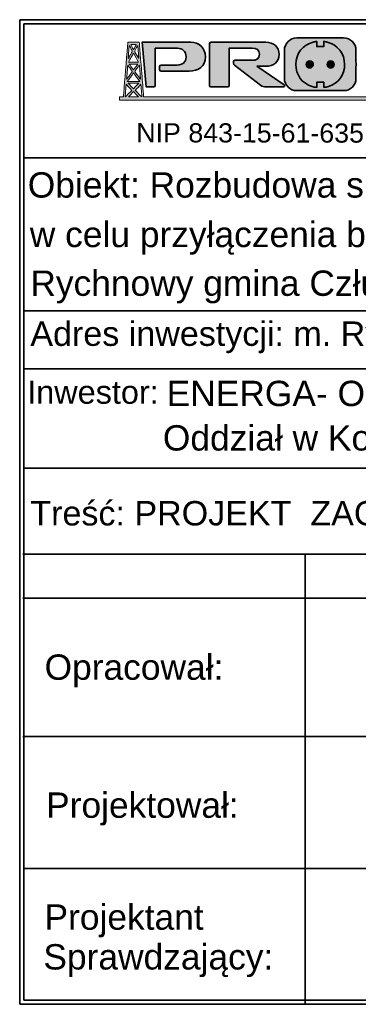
# Model space of a CAD drawing. Header units: metres. Extents: x 6463121 to 6463533, y 5950839 to 5951040.
# Tile 3 of 6: x 6463456 to 6463471, y 5950843 to 5950888. Entities that reach past the tile are written whole.
import ezdxf
from ezdxf.enums import TextEntityAlignment as Align

# ---------------------------------------------------------------- set-up
doc = ezdxf.new("R2010")
doc.units = ezdxf.units.M
doc.header["$MEASUREMENT"] = 0
doc.layers.get('0').update_dxf_attribs({"linetype": 'CONTINUOUS', "lineweight": 18})
doc.layers.add('E- opisy', color=255, linetype='CONTINUOUS', lineweight=35)
doc.layers.add('logo', color=7, linetype='CONTINUOUS', lineweight=0)
doc.styles.add('ARIAL', font='arial.ttf')
doc.styles.get("Standard").update_dxf_attribs({"font": 'simplex.shx'})

# ---------------------------------------------------------------- blocks, each defined once
blk = doc.blocks.new('Block_2')
at = {"layer": 'logo', "true_color": 0xaed800, "transparency": 33554687}
h = blk.add_hatch(color=62, dxfattribs=at)
h.dxf.hatch_style = 2
edge = h.paths.add_edge_path()
edge.add_spline(control_points=[(-2069.6, -128.6), (-2069.7, -128.4), (-2069.9, -128.3), (-2070.1, -128.1), (-2069.9, -128), (-2069.8, -127.8), (-2069.7, -127.7), (-2065.6, -123.3), (-2061.3, -118.7), (-2056.5, -113.5), (-2055.7, -123.3), (-2054.4, -141), (-2054.2, -143.6), (-2054.2, -143.6), (-2054.5, -143.6), (-2054.5, -143.6), (-2056.3, -141.8), (-2065.1, -133.3), (-2069.6, -128.6)], knot_values=[0, 0, 0, 0, 1, 1, 1, 2, 2, 2, 3, 3, 3, 4, 4, 4, 5, 5, 5, 6, 6, 6, 6], degree=3, periodic=0)
edge = h.paths.add_edge_path()
edge.add_spline(control_points=[(-2094.2, -143.6), (-2094.2, -143.6), (-2091.9, -113.5), (-2091.9, -113.5), (-2091.9, -113.5), (-2082.6, -123.5), (-2078.4, -128.1), (-2082.6, -132.4), (-2092, -141.7), (-2093.8, -143.6), (-2093.8, -143.6), (-2094.2, -143.6), (-2094.2, -143.6)], knot_values=[0, 0, 0, 0, 1, 1, 1, 2, 2, 2, 3, 3, 3, 4, 4, 4, 4], degree=3, periodic=1)
edge = h.paths.add_edge_path()
edge.add_spline(control_points=[(-2088.2, -67.2), (-2084.3, -72.6), (-2080.8, -77.2), (-2077.4, -81.9), (-2077.2, -82.3), (-2077.2, -83.1), (-2077.5, -83.5), (-2081.7, -89.2), (-2090.8, -101.5), (-2090.8, -101.5), (-2090.8, -101.5), (-2089.1, -79), (-2088.2, -67.2)], knot_values=[0, 0, 0, 0, 1, 1, 1, 2, 2, 2, 3, 3, 3, 4, 4, 4, 4], degree=3, periodic=0)
edge = h.paths.add_edge_path()
edge.add_spline(control_points=[(-2084.6, -20.2), (-2084.6, -20.2), (-2083.7, -21.7), (-2082.6, -23.7), (-2080.8, -26.8), (-2078.5, -31), (-2077.4, -33), (-2077, -33.7), (-2077, -34.8), (-2077.3, -35.4), (-2078.1, -36.9), (-2079.3, -38.8), (-2080.4, -40.8), (-2083.5, -45.9), (-2087, -51.4), (-2087, -51.4), (-2087, -51.4), (-2084.6, -20.2), (-2084.6, -20.2)], knot_values=[0, 0, 0, 0, 1, 1, 1, 2, 2, 2, 3, 3, 3, 4, 4, 4, 5, 5, 5, 6, 6, 6, 6], degree=3, periodic=1)
edge = h.paths.add_edge_path()
edge.add_spline(control_points=[(-2067.4, -17.9), (-2067.4, -17.9), (-2071.8, -25.7), (-2074.2, -29.9), (-2076.5, -25.8), (-2080.9, -17.9), (-2080.9, -17.9), (-2080.9, -17.9), (-2067.4, -17.9), (-2067.4, -17.9)], knot_values=[0, 0, 0, 0, 1, 1, 1, 2, 2, 2, 3, 3, 3, 3], degree=3, periodic=1)
edge = h.paths.add_edge_path()
edge.add_spline(control_points=[(-2061.3, -51.4), (-2061.3, -51.4), (-2068.9, -39.5), (-2070.7, -36), (-2071.1, -35.2), (-2071.4, -34), (-2071.1, -33.4), (-2069, -29.3), (-2063.8, -20.1), (-2063.8, -20.1), (-2063.8, -20.1), (-2061.3, -51.4), (-2061.3, -51.4)], knot_values=[0, 0, 0, 0, 1, 1, 1, 2, 2, 2, 3, 3, 3, 4, 4, 4, 4], degree=3, periodic=1)
edge = h.paths.add_edge_path()
edge.add_spline(control_points=[(-2086.2, -60.2), (-2084, -56.1), (-2081.8, -52.2), (-2079.5, -48.2), (-2077.8, -45.1), (-2076, -41.9), (-2074.2, -38.7), (-2070, -46), (-2066.2, -52.9), (-2062.1, -60.2), (-2067.5, -60.2), (-2072.8, -60.2), (-2078, -60.2), (-2080.7, -60.2), (-2083.5, -60.2), (-2086.2, -60.2)], knot_values=[0, 0, 0, 0, 1, 1, 1, 2, 2, 2, 3, 3, 3, 4, 4, 4, 5, 5, 5, 5], degree=3, periodic=0)
edge = h.paths.add_edge_path()
edge.add_spline(control_points=[(-2077.5, -64.8), (-2072.9, -64.8), (-2068.4, -64.8), (-2063.7, -64.8), (-2067.2, -69.6), (-2070.5, -74.1), (-2074.2, -79), (-2074.8, -78.2), (-2075.4, -77.3), (-2076, -76.5), (-2078.9, -72.6), (-2081.7, -68.8), (-2084.7, -64.8), (-2082.2, -64.8), (-2079.9, -64.8), (-2077.5, -64.8)], knot_values=[0, 0, 0, 0, 1, 1, 1, 2, 2, 2, 3, 3, 3, 4, 4, 4, 5, 5, 5, 5], degree=3, periodic=0)
edge = h.paths.add_edge_path()
edge.add_spline(control_points=[(-2072.3, -106.6), (-2077.9, -106.6), (-2083.5, -106.6), (-2089.3, -106.6), (-2084.4, -100), (-2079.7, -93.6), (-2074.7, -87), (-2074.5, -86.7), (-2074.4, -86.5), (-2074.2, -86.2), (-2069, -93.1), (-2064.2, -99.7), (-2059.1, -106.6), (-2063.6, -106.6), (-2067.9, -106.6), (-2072.3, -106.6)], knot_values=[0, 0, 0, 0, 1, 1, 1, 2, 2, 2, 3, 3, 3, 4, 4, 4, 5, 5, 5, 5], degree=3, periodic=0)
edge = h.paths.add_edge_path()
edge.add_spline(control_points=[(-2074.2, -124.4), (-2078.4, -120), (-2082.7, -115.4), (-2086.7, -111), (-2081.9, -111), (-2076.8, -111), (-2071.8, -111), (-2068.3, -111), (-2064.8, -111), (-2061.4, -111), (-2064.3, -114.1), (-2067.4, -117.3), (-2070.6, -120.6), (-2071.8, -121.9), (-2073, -123.1), (-2074.2, -124.4)], knot_values=[0, 0, 0, 0, 1, 1, 1, 2, 2, 2, 3, 3, 3, 4, 4, 4, 5, 5, 5, 5], degree=3, periodic=0)
edge = h.paths.add_edge_path()
edge.add_spline(control_points=[(-2067.7, -143.6), (-2067.7, -143.6), (-2085.9, -143.6), (-2085.9, -143.6), (-2082.1, -139.5), (-2078.2, -135.3), (-2074.1, -130.9), (-2072.2, -132.9), (-2070.4, -134.9), (-2068.6, -136.9), (-2066.4, -139.1), (-2064.4, -141.4), (-2062.3, -143.6), (-2062.3, -143.6), (-2067.7, -143.6), (-2067.7, -143.6)], knot_values=[0, 0, 0, 0, 1, 1, 1, 2, 2, 2, 3, 3, 3, 4, 4, 4, 5, 5, 5, 5], degree=3, periodic=1)
edge = h.paths.add_edge_path()
edge.add_spline(control_points=[(-2060.1, -67.2), (-2060.1, -67.2), (-2057.4, -101.5), (-2057.4, -101.5), (-2057.4, -101.5), (-2065.1, -91.2), (-2068.6, -86.5), (-2071.5, -82.6), (-2071.5, -82.6), (-2068.5, -78.6), (-2065.9, -75.1), (-2060.1, -67.2), (-2060.1, -67.2)], knot_values=[0, 0, 0, 0, 1, 1, 1, 2, 2, 2, 3, 3, 3, 4, 4, 4, 4], degree=3, periodic=1)
edge = h.paths.add_edge_path()
edge.add_spline(control_points=[(-2041.9, -143.6), (-2041.9, -143.6), (-2050, -143.6), (-2050, -143.6), (-2051.3, -124.9), (-2052.8, -106.3), (-2054.3, -87.7), (-2056.1, -64), (-2060.3, -12), (-2060.3, -12), (-2060.3, -12), (-2084, -12), (-2084, -12), (-2084, -12), (-2087.6, -12), (-2087.6, -12), (-2087.6, -12), (-2093.3, -78.3), (-2095.6, -107.3), (-2096.5, -119.4), (-2097.5, -131.5), (-2098.4, -143.6), (-2098.4, -143.6), (-2107.8, -143.6), (-2107.8, -143.6), (-2107.8, -143.6), (-2107.8, -151.8), (-2107.8, -151.8), (-2107.8, -151.8), (-2107.5, -151.8), (-2107.5, -151.8), (-2107.5, -151.9), (-2107.5, -151.9), (-2107.5, -151.9), (-2085.2, -151.9), (-2063.1, -151.9), (-2040.8, -151.9), (-2040.8, -151.9), (-2040.8, -151.9), (-2040.8, -151.8), (-2040.8, -151.8), (-906, -151.8), (-906, -151.8), (-906, -151.8), (-906, -143.6), (-906, -143.6), (-906, -143.6), (-2041.9, -143.6), (-2041.9, -143.6)], knot_values=[0, 0, 0, 0, 1, 1, 1, 2, 2, 2, 3, 3, 3, 4, 4, 4, 5, 5, 5, 6, 6, 6, 7, 7, 7, 8, 8, 8, 9, 9, 9, 10, 10, 10, 11, 11, 11, 12, 12, 12, 13, 13, 13, 14, 14, 14, 15, 15, 15, 16, 16, 16, 16], degree=3, periodic=1)
h = blk.add_hatch(color=62, dxfattribs=at)
h.dxf.hatch_style = 2
edge = h.paths.add_edge_path()
edge.add_spline(control_points=[(-1650.1, -57.4), (-1645.4, -57.4), (-1641.6, -60.9), (-1641.6, -65.7), (-1641.6, -70.6), (-1645.4, -74.2), (-1650.1, -74.2), (-1654.8, -74.2), (-1658.5, -70.6), (-1658.5, -65.7), (-1658.5, -60.9), (-1654.8, -57.4), (-1650.1, -57.4)], knot_values=[0, 0, 0, 0, 1, 1, 1, 2, 2, 2, 3, 3, 3, 4, 4, 4, 4], degree=3, periodic=0)
edge = h.paths.add_edge_path()
edge.add_spline(control_points=[(-1600, -57.4), (-1595.3, -57.4), (-1591.5, -60.9), (-1591.5, -65.7), (-1591.5, -70.6), (-1595.3, -74.2), (-1600, -74.2), (-1604.7, -74.2), (-1608.4, -70.6), (-1608.4, -65.7), (-1608.4, -60.9), (-1604.7, -57.4), (-1600, -57.4)], knot_values=[0, 0, 0, 0, 1, 1, 1, 2, 2, 2, 3, 3, 3, 4, 4, 4, 4], degree=3, periodic=0)
edge = h.paths.add_edge_path()
edge.add_spline(control_points=[(-1644.5, -118.7), (-1641, -119.8), (-1637.2, -120.6), (-1633.3, -121.1), (-1633.3, -121.1), (-1633.3, -108.7), (-1633.3, -108.7), (-1633.3, -108.7), (-1616.3, -108.7), (-1616.3, -108.7), (-1616.3, -108.7), (-1616.3, -121.1), (-1616.3, -121.1), (-1612.4, -120.6), (-1608.7, -119.8), (-1605.1, -118.7), (-1581.8, -111.5), (-1566.1, -91.4), (-1566.1, -65.7), (-1566.1, -39.2), (-1583, -18.6), (-1607.8, -12.2), (-1610.5, -11.4), (-1613.4, -10.9), (-1616.3, -10.5), (-1616.3, -10.5), (-1616.3, -22.9), (-1616.3, -22.9), (-1616.3, -22.9), (-1633.3, -22.9), (-1633.3, -22.9), (-1633.3, -22.9), (-1633.3, -10.5), (-1633.3, -10.5), (-1636.3, -10.9), (-1639.1, -11.4), (-1641.9, -12.2), (-1666.7, -18.6), (-1683.6, -39.2), (-1683.6, -65.7), (-1683.6, -91.4), (-1667.9, -111.5), (-1644.5, -118.7)], knot_values=[0, 0, 0, 0, 1, 1, 1, 2, 2, 2, 3, 3, 3, 4, 4, 4, 5, 5, 5, 6, 6, 6, 7, 7, 7, 8, 8, 8, 9, 9, 9, 10, 10, 10, 11, 11, 11, 12, 12, 12, 13, 13, 13, 14, 14, 14, 14], degree=3, periodic=0)
h = blk.add_hatch(color=62, dxfattribs=at)
h.dxf.hatch_style = 2
h.paths.add_polyline_path([(-1066.7, -110.4), (-1058.7, -110.4), (-1047.6, -82.6), (-1070.3, -82.6), (-1062.1, -62), (-1070.1, -62), (-1078.2, -82.4), (-1078.3, -82.4), (-1081.2, -90), (-1058.5, -90)])
at = {"layer": 'logo'}
blk.add_lwpolyline([(-1066.7, -110.4), (-1058.7, -110.4), (-1047.6, -82.6), (-1070.3, -82.6), (-1062.1, -62), (-1070.1, -62), (-1078.2, -82.4), (-1078.3, -82.4), (-1081.2, -90), (-1058.5, -90)], close=True, dxfattribs=at)
for points, knots in [([(-2041.9, -143.6), (-2041.9, -143.6), (-2050, -143.6), (-2050, -143.6), (-2051.3, -124.9), (-2052.8, -106.3), (-2054.3, -87.7), (-2056.1, -64), (-2060.3, -12), (-2060.3, -12), (-2060.3, -12), (-2084, -12), (-2084, -12), (-2084, -12), (-2087.6, -12), (-2087.6, -12), (-2087.6, -12), (-2093.3, -78.3), (-2095.6, -107.3), (-2096.5, -119.4), (-2097.5, -131.5), (-2098.4, -143.6), (-2098.4, -143.6), (-2107.8, -143.6), (-2107.8, -143.6), (-2107.8, -143.6), (-2107.8, -151.8), (-2107.8, -151.8), (-2107.8, -151.8), (-2107.5, -151.8), (-2107.5, -151.8), (-2107.5, -151.9), (-2107.5, -151.9), (-2107.5, -151.9), (-2085.2, -151.9), (-2063.1, -151.9), (-2040.8, -151.9), (-2040.8, -151.9), (-2040.8, -151.9), (-2040.8, -151.8), (-2040.8, -151.8), (-906, -151.8), (-906, -151.8), (-906, -151.8), (-906, -143.6), (-906, -143.6), (-906, -143.6), (-2041.9, -143.6), (-2041.9, -143.6)], [0, 0, 0, 0, 1, 1, 1, 2, 2, 2, 3, 3, 3, 4, 4, 4, 5, 5, 5, 6, 6, 6, 7, 7, 7, 8, 8, 8, 9, 9, 9, 10, 10, 10, 11, 11, 11, 12, 12, 12, 13, 13, 13, 14, 14, 14, 15, 15, 15, 16, 16, 16, 16]), ([(-2084.6, -20.2), (-2084.6, -20.2), (-2083.7, -21.7), (-2082.6, -23.7), (-2080.8, -26.8), (-2078.5, -31), (-2077.4, -33), (-2077, -33.7), (-2077, -34.8), (-2077.3, -35.4), (-2078.1, -36.9), (-2079.3, -38.8), (-2080.4, -40.8), (-2083.5, -45.9), (-2087, -51.4), (-2087, -51.4), (-2087, -51.4), (-2084.6, -20.2), (-2084.6, -20.2)], [0, 0, 0, 0, 1, 1, 1, 2, 2, 2, 3, 3, 3, 4, 4, 4, 5, 5, 5, 6, 6, 6, 6]), ([(-2067.4, -17.9), (-2067.4, -17.9), (-2071.8, -25.7), (-2074.2, -29.9), (-2076.5, -25.8), (-2080.9, -17.9), (-2080.9, -17.9), (-2080.9, -17.9), (-2067.4, -17.9), (-2067.4, -17.9)], [0, 0, 0, 0, 1, 1, 1, 2, 2, 2, 3, 3, 3, 3]), ([(-2061.3, -51.4), (-2061.3, -51.4), (-2068.9, -39.5), (-2070.7, -36), (-2071.1, -35.2), (-2071.4, -34), (-2071.1, -33.4), (-2069, -29.3), (-2063.8, -20.1), (-2063.8, -20.1), (-2063.8, -20.1), (-2061.3, -51.4), (-2061.3, -51.4)], [0, 0, 0, 0, 1, 1, 1, 2, 2, 2, 3, 3, 3, 4, 4, 4, 4]), ([(-1644.5, -118.7), (-1641, -119.8), (-1637.2, -120.6), (-1633.3, -121.1), (-1633.3, -121.1), (-1633.3, -108.7), (-1633.3, -108.7), (-1633.3, -108.7), (-1616.3, -108.7), (-1616.3, -108.7), (-1616.3, -108.7), (-1616.3, -121.1), (-1616.3, -121.1), (-1612.4, -120.6), (-1608.7, -119.8), (-1605.1, -118.7), (-1581.8, -111.5), (-1566.1, -91.4), (-1566.1, -65.7), (-1566.1, -39.2), (-1583, -18.6), (-1607.8, -12.2), (-1610.5, -11.4), (-1613.4, -10.9), (-1616.3, -10.5), (-1616.3, -10.5), (-1616.3, -22.9), (-1616.3, -22.9), (-1616.3, -22.9), (-1633.3, -22.9), (-1633.3, -22.9), (-1633.3, -22.9), (-1633.3, -10.5), (-1633.3, -10.5), (-1636.3, -10.9), (-1639.1, -11.4), (-1641.9, -12.2), (-1666.7, -18.6), (-1683.6, -39.2), (-1683.6, -65.7), (-1683.6, -91.4), (-1667.9, -111.5), (-1644.5, -118.7)], [0, 0, 0, 0, 1, 1, 1, 2, 2, 2, 3, 3, 3, 4, 4, 4, 5, 5, 5, 6, 6, 6, 7, 7, 7, 8, 8, 8, 9, 9, 9, 10, 10, 10, 11, 11, 11, 12, 12, 12, 13, 13, 13, 14, 14, 14, 14]), ([(-2086.2, -60.2), (-2084, -56.1), (-2081.8, -52.2), (-2079.5, -48.2), (-2077.8, -45.1), (-2076, -41.9), (-2074.2, -38.7), (-2070, -46), (-2066.2, -52.9), (-2062.1, -60.2), (-2067.5, -60.2), (-2072.8, -60.2), (-2078, -60.2), (-2080.7, -60.2), (-2083.5, -60.2), (-2086.2, -60.2)], [0, 0, 0, 0, 1, 1, 1, 2, 2, 2, 3, 3, 3, 4, 4, 4, 5, 5, 5, 5]), ([(-2088.2, -67.2), (-2084.3, -72.6), (-2080.8, -77.2), (-2077.4, -81.9), (-2077.2, -82.3), (-2077.2, -83.1), (-2077.5, -83.5), (-2081.7, -89.2), (-2090.8, -101.5), (-2090.8, -101.5), (-2090.8, -101.5), (-2089.1, -79), (-2088.2, -67.2)], [0, 0, 0, 0, 1, 1, 1, 2, 2, 2, 3, 3, 3, 4, 4, 4, 4]), ([(-2077.5, -64.8), (-2072.9, -64.8), (-2068.4, -64.8), (-2063.7, -64.8), (-2067.2, -69.6), (-2070.5, -74.1), (-2074.2, -79), (-2074.8, -78.2), (-2075.4, -77.3), (-2076, -76.5), (-2078.9, -72.6), (-2081.7, -68.8), (-2084.7, -64.8), (-2082.2, -64.8), (-2079.9, -64.8), (-2077.5, -64.8)], [0, 0, 0, 0, 1, 1, 1, 2, 2, 2, 3, 3, 3, 4, 4, 4, 5, 5, 5, 5]), ([(-2060.1, -67.2), (-2060.1, -67.2), (-2057.4, -101.5), (-2057.4, -101.5), (-2057.4, -101.5), (-2065.1, -91.2), (-2068.6, -86.5), (-2071.5, -82.6), (-2071.5, -82.6), (-2068.5, -78.6), (-2065.9, -75.1), (-2060.1, -67.2), (-2060.1, -67.2)], [0, 0, 0, 0, 1, 1, 1, 2, 2, 2, 3, 3, 3, 4, 4, 4, 4]), ([(-1650.1, -57.4), (-1645.4, -57.4), (-1641.6, -60.9), (-1641.6, -65.7), (-1641.6, -70.6), (-1645.4, -74.2), (-1650.1, -74.2), (-1654.8, -74.2), (-1658.5, -70.6), (-1658.5, -65.7), (-1658.5, -60.9), (-1654.8, -57.4), (-1650.1, -57.4)], [0, 0, 0, 0, 1, 1, 1, 2, 2, 2, 3, 3, 3, 4, 4, 4, 4]), ([(-1600, -57.4), (-1595.3, -57.4), (-1591.5, -60.9), (-1591.5, -65.7), (-1591.5, -70.6), (-1595.3, -74.2), (-1600, -74.2), (-1604.7, -74.2), (-1608.4, -70.6), (-1608.4, -65.7), (-1608.4, -60.9), (-1604.7, -57.4), (-1600, -57.4)], [0, 0, 0, 0, 1, 1, 1, 2, 2, 2, 3, 3, 3, 4, 4, 4, 4]), ([(-2072.3, -106.6), (-2077.9, -106.6), (-2083.5, -106.6), (-2089.3, -106.6), (-2084.4, -100), (-2079.7, -93.6), (-2074.7, -87), (-2074.5, -86.7), (-2074.4, -86.5), (-2074.2, -86.2), (-2069, -93.1), (-2064.2, -99.7), (-2059.1, -106.6), (-2063.6, -106.6), (-2067.9, -106.6), (-2072.3, -106.6)], [0, 0, 0, 0, 1, 1, 1, 2, 2, 2, 3, 3, 3, 4, 4, 4, 5, 5, 5, 5]), ([(-2094.2, -143.6), (-2094.2, -143.6), (-2091.9, -113.5), (-2091.9, -113.5), (-2091.9, -113.5), (-2082.6, -123.5), (-2078.4, -128.1), (-2082.6, -132.4), (-2092, -141.7), (-2093.8, -143.6), (-2093.8, -143.6), (-2094.2, -143.6), (-2094.2, -143.6)], [0, 0, 0, 0, 1, 1, 1, 2, 2, 2, 3, 3, 3, 4, 4, 4, 4]), ([(-2074.2, -124.4), (-2078.4, -120), (-2082.7, -115.4), (-2086.7, -111), (-2081.9, -111), (-2076.8, -111), (-2071.8, -111), (-2068.3, -111), (-2064.8, -111), (-2061.4, -111), (-2064.3, -114.1), (-2067.4, -117.3), (-2070.6, -120.6), (-2071.8, -121.9), (-2073, -123.1), (-2074.2, -124.4)], [0, 0, 0, 0, 1, 1, 1, 2, 2, 2, 3, 3, 3, 4, 4, 4, 5, 5, 5, 5]), ([(-2069.6, -128.6), (-2069.7, -128.4), (-2069.9, -128.3), (-2070.1, -128.1), (-2069.9, -128), (-2069.8, -127.8), (-2069.7, -127.7), (-2065.6, -123.3), (-2061.3, -118.7), (-2056.5, -113.5), (-2055.7, -123.3), (-2054.4, -141), (-2054.2, -143.6), (-2054.2, -143.6), (-2054.5, -143.6), (-2054.5, -143.6), (-2056.3, -141.8), (-2065.1, -133.3), (-2069.6, -128.6)], [0, 0, 0, 0, 1, 1, 1, 2, 2, 2, 3, 3, 3, 4, 4, 4, 5, 5, 5, 6, 6, 6, 6]), ([(-2067.7, -143.6), (-2067.7, -143.6), (-2085.9, -143.6), (-2085.9, -143.6), (-2082.1, -139.5), (-2078.2, -135.3), (-2074.1, -130.9), (-2072.2, -132.9), (-2070.4, -134.9), (-2068.6, -136.9), (-2066.4, -139.1), (-2064.4, -141.4), (-2062.3, -143.6), (-2062.3, -143.6), (-2067.7, -143.6), (-2067.7, -143.6)], [0, 0, 0, 0, 1, 1, 1, 2, 2, 2, 3, 3, 3, 4, 4, 4, 5, 5, 5, 5])]:
    blk.add_open_spline(points, degree=3, knots=knots, dxfattribs=at)

msp = doc.modelspace()

# ---------------------------------------------------------------- hatches: boundary and pattern name
at = {"layer": 'E- opisy', "transparency": 33554687}
h = msp.add_hatch(color=0, dxfattribs=at)
h.dxf.hatch_style = 2
edge = h.paths.add_edge_path()
edge.add_spline(control_points=[(6463463.385, 5950886.7), (6463463.385, 5950886.7), (6463461.189, 5950886.7), (6463461.189, 5950886.7)], knot_values=[0, 0, 0, 0, 1, 1, 1, 1], degree=3, periodic=0)
edge.add_spline(control_points=[(6463461.189, 5950886.7), (6463461.189, 5950886.7), (6463461.367, 5950884.697), (6463461.367, 5950884.697)], knot_values=[1, 1, 1, 1, 2, 2, 2, 2], degree=3, periodic=0)
edge.add_spline(control_points=[(6463461.367, 5950884.697), (6463461.367, 5950884.697), (6463461.723, 5950884.697), (6463461.723, 5950884.697)], knot_values=[2, 2, 2, 2, 3, 3, 3, 3], degree=3, periodic=0)
edge.add_spline(control_points=[(6463461.784, 5950884.756), (6463461.784, 5950884.756), (6463461.784, 5950886.43), (6463461.784, 5950886.43)], knot_values=[4, 4, 4, 4, 5, 5, 5, 5], degree=3, periodic=0)
edge.add_spline(control_points=[(6463461.784, 5950886.43), (6463461.784, 5950886.43), (6463462.789, 5950886.43), (6463462.789, 5950886.43)], knot_values=[5, 5, 5, 5, 6, 6, 6, 6], degree=3, periodic=0)
edge.add_spline(control_points=[(6463462.789, 5950886.43), (6463463.004, 5950886.43), (6463463.174, 5950886.301), (6463463.174, 5950886.051)], knot_values=[6, 6, 6, 6, 7, 7, 7, 7], degree=3, periodic=0)
edge.add_spline(control_points=[(6463463.174, 5950886.051), (6463463.174, 5950885.784), (6463462.995, 5950885.675), (6463462.771, 5950885.675)], knot_values=[7, 7, 7, 7, 8, 8, 8, 8], degree=3, periodic=0)
edge.add_spline(control_points=[(6463462.771, 5950885.675), (6463462.771, 5950885.675), (6463462.043, 5950885.675), (6463462.043, 5950885.675)], knot_values=[8, 8, 8, 8, 9, 9, 9, 9], degree=3, periodic=0)
edge.add_spline(control_points=[(6463461.981, 5950885.613), (6463461.981, 5950885.613), (6463461.981, 5950885.464), (6463461.981, 5950885.464)], knot_values=[10, 10, 10, 10, 11, 11, 11, 11], degree=3, periodic=0)
edge.add_spline(control_points=[(6463462.043, 5950885.405), (6463462.043, 5950885.405), (6463463.312, 5950885.405), (6463463.312, 5950885.405)], knot_values=[12, 12, 12, 12, 13, 13, 13, 13], degree=3, periodic=0)
edge.add_spline(control_points=[(6463463.312, 5950885.405), (6463463.729, 5950885.405), (6463464.049, 5950885.619), (6463464.049, 5950886.039)], knot_values=[13, 13, 13, 13, 14, 14, 14, 14], degree=3, periodic=0)
edge.add_spline(control_points=[(6463464.049, 5950886.039), (6463464.049, 5950886.46), (6463463.756, 5950886.7), (6463463.385, 5950886.7)], knot_values=[14, 14, 14, 14, 15, 15, 15, 15], degree=3, periodic=0)
at = {"layer": 'E- opisy', "true_color": 0x151616, "transparency": 33554687}
h = msp.add_hatch(color=250, dxfattribs=at)
h.dxf.hatch_style = 2
edge = h.paths.add_edge_path()
edge.add_spline(control_points=[(6463466.366, 5950885.622), (6463466.366, 5950885.622), (6463466.775, 5950885.622), (6463466.775, 5950885.622), (6463467.118, 5950885.622), (6463467.374, 5950885.807), (6463467.374, 5950886.151), (6463467.374, 5950886.498), (6463467.118, 5950886.7), (6463466.775, 5950886.7), (6463466.775, 5950886.7), (6463464.304, 5950886.7), (6463464.304, 5950886.7), (6463464.251, 5950886.7), (6463464.227, 5950886.674), (6463464.227, 5950886.624), (6463464.227, 5950886.624), (6463464.227, 5950884.756), (6463464.227, 5950884.756), (6463464.227, 5950884.717), (6463464.251, 5950884.697), (6463464.289, 5950884.697), (6463464.289, 5950884.697), (6463465.053, 5950884.697), (6463465.053, 5950884.697), (6463465.091, 5950884.697), (6463465.115, 5950884.717), (6463465.115, 5950884.756), (6463465.115, 5950884.756), (6463465.115, 5950886.43), (6463465.115, 5950886.43), (6463465.115, 5950886.43), (6463466.155, 5950886.43), (6463466.155, 5950886.43), (6463466.363, 5950886.43), (6463466.484, 5950886.363), (6463466.484, 5950886.163), (6463466.484, 5950885.96), (6463466.363, 5950885.887), (6463466.158, 5950885.887), (6463466.158, 5950885.887), (6463465.373, 5950885.887), (6463465.373, 5950885.887), (6463465.332, 5950885.887), (6463465.311, 5950885.866), (6463465.311, 5950885.828), (6463465.311, 5950885.828), (6463465.311, 5950885.754), (6463465.311, 5950885.754), (6463465.311, 5950885.713), (6463465.326, 5950885.69), (6463465.356, 5950885.669), (6463465.356, 5950885.669), (6463466.539, 5950884.761), (6463466.539, 5950884.761), (6463466.616, 5950884.706), (6463466.68, 5950884.697), (6463466.789, 5950884.697), (6463466.789, 5950884.697), (6463467.577, 5950884.697), (6463467.577, 5950884.697), (6463467.609, 5950884.697), (6463467.621, 5950884.717), (6463467.621, 5950884.735), (6463467.621, 5950884.747), (6463467.612, 5950884.764), (6463467.6, 5950884.776), (6463467.6, 5950884.776), (6463466.366, 5950885.622), (6463466.366, 5950885.622)], knot_values=[0, 0, 0, 0, 1, 1, 1, 2, 2, 2, 3, 3, 3, 4, 4, 4, 5, 5, 5, 6, 6, 6, 7, 7, 7, 8, 8, 8, 9, 9, 9, 10, 10, 10, 11, 11, 11, 12, 12, 12, 13, 13, 13, 14, 14, 14, 15, 15, 15, 16, 16, 16, 17, 17, 17, 18, 18, 18, 19, 19, 19, 20, 20, 20, 21, 21, 21, 22, 22, 22, 23, 23, 23, 23], degree=3, periodic=1)
h = msp.add_hatch(color=250, dxfattribs=at)
h.dxf.hatch_style = 2
edge = h.paths.add_edge_path()
edge.add_spline(control_points=[(6463469.387, 5950884.664), (6463469.387, 5950884.664), (6463469.387, 5950884.897), (6463469.387, 5950884.897), (6463469.387, 5950884.897), (6463469.068, 5950884.897), (6463469.068, 5950884.897), (6463469.068, 5950884.897), (6463469.068, 5950884.664), (6463469.068, 5950884.664), (6463468.995, 5950884.673), (6463468.925, 5950884.688), (6463468.858, 5950884.709), (6463468.421, 5950884.844), (6463468.126, 5950885.22), (6463468.126, 5950885.702), (6463468.126, 5950886.199), (6463468.443, 5950886.585), (6463468.908, 5950886.706), (6463468.96, 5950886.719), (6463469.013, 5950886.73), (6463469.068, 5950886.736), (6463469.068, 5950886.736), (6463469.068, 5950886.504), (6463469.068, 5950886.504), (6463469.068, 5950886.504), (6463469.387, 5950886.504), (6463469.387, 5950886.504), (6463469.387, 5950886.504), (6463469.387, 5950886.736), (6463469.387, 5950886.736), (6463469.442, 5950886.73), (6463469.496, 5950886.719), (6463469.547, 5950886.706), (6463470.012, 5950886.585), (6463470.329, 5950886.199), (6463470.329, 5950885.702), (6463470.329, 5950885.22), (6463470.035, 5950884.844), (6463469.597, 5950884.709), (6463469.53, 5950884.688), (6463469.46, 5950884.673), (6463469.387, 5950884.664)], knot_values=[0, 0, 0, 0, 1, 1, 1, 2, 2, 2, 3, 3, 3, 4, 4, 4, 5, 5, 5, 6, 6, 6, 7, 7, 7, 8, 8, 8, 9, 9, 9, 10, 10, 10, 11, 11, 11, 12, 12, 12, 13, 13, 13, 14, 14, 14, 14], degree=3, periodic=0)
edge = h.paths.add_edge_path()
edge.add_spline(control_points=[(6463470.841, 5950886.336), (6463470.841, 5950886.646), (6463470.589, 5950886.898), (6463470.279, 5950886.898), (6463470.279, 5950886.898), (6463468.172, 5950886.898), (6463468.172, 5950886.898), (6463467.861, 5950886.898), (6463467.61, 5950886.646), (6463467.61, 5950886.336), (6463467.61, 5950886.336), (6463467.61, 5950885.707), (6463467.61, 5950885.707), (6463467.61, 5950885.707), (6463467.61, 5950885.082), (6463467.61, 5950885.082), (6463467.61, 5950884.771), (6463467.861, 5950884.52), (6463468.172, 5950884.52), (6463468.172, 5950884.52), (6463470.279, 5950884.52), (6463470.279, 5950884.52), (6463470.589, 5950884.52), (6463470.841, 5950884.771), (6463470.841, 5950885.082), (6463470.841, 5950885.082), (6463470.841, 5950885.599), (6463470.841, 5950885.599), (6463470.844, 5950885.635), (6463470.846, 5950885.671), (6463470.846, 5950885.707), (6463470.846, 5950885.745), (6463470.844, 5950885.781), (6463470.841, 5950885.817), (6463470.841, 5950885.817), (6463470.841, 5950886.336), (6463470.841, 5950886.336)], knot_values=[0, 0, 0, 0, 1, 1, 1, 2, 2, 2, 3, 3, 3, 4, 4, 4, 5, 5, 5, 6, 6, 6, 7, 7, 7, 8, 8, 8, 9, 9, 9, 10, 10, 10, 11, 11, 11, 12, 12, 12, 12], degree=3, periodic=0)
h = msp.add_hatch(color=250, dxfattribs=at)
h.dxf.hatch_style = 2
edge = h.paths.add_edge_path()
edge.add_spline(control_points=[(6463468.754, 5950885.859), (6463468.666, 5950885.859), (6463468.597, 5950885.793), (6463468.597, 5950885.702), (6463468.597, 5950885.61), (6463468.666, 5950885.542), (6463468.754, 5950885.542), (6463468.842, 5950885.542), (6463468.914, 5950885.61), (6463468.914, 5950885.702), (6463468.914, 5950885.793), (6463468.842, 5950885.859), (6463468.754, 5950885.859)], knot_values=[0, 0, 0, 0, 1, 1, 1, 2, 2, 2, 3, 3, 3, 4, 4, 4, 4], degree=3, periodic=0)
h = msp.add_hatch(color=250, dxfattribs=at)
h.dxf.hatch_style = 2
edge = h.paths.add_edge_path()
edge.add_spline(control_points=[(6463469.693, 5950885.859), (6463469.604, 5950885.859), (6463469.536, 5950885.793), (6463469.536, 5950885.702), (6463469.536, 5950885.61), (6463469.604, 5950885.542), (6463469.693, 5950885.542), (6463469.781, 5950885.542), (6463469.852, 5950885.61), (6463469.852, 5950885.702), (6463469.852, 5950885.793), (6463469.781, 5950885.859), (6463469.693, 5950885.859)], knot_values=[0, 0, 0, 0, 1, 1, 1, 2, 2, 2, 3, 3, 3, 4, 4, 4, 4], degree=3, periodic=0)

# ---------------------------------------------------------------- linework, layer by layer
at = {"layer": 'E- opisy', "color": 7}
for p, q in [((6463455.666, 5950843.345), (6463455.669, 5950887.719)), ((6463455.669, 5950887.719), (6463533.126, 5950887.719)), ((6463455.856, 5950887.528), (6463532.937, 5950887.528)), ((6463455.856, 5950843.531), (6463455.856, 5950887.528)), ((6463455.856, 5950881.496), (6463532.936, 5950881.496)), ((6463455.856, 5950874.591), (6463532.935, 5950874.591)), ((6463455.856, 5950871.976), (6463532.935, 5950871.976)), ((6463455.856, 5950867.503), (6463532.933, 5950867.503)), ((6463455.811, 5950863.634), (6463532.934, 5950863.634)), ((6463455.856, 5950863.634), (6463532.934, 5950863.634)), ((6463468.55, 5950849.282), (6463468.55, 5950863.634)), ((6463455.811, 5950861.651), (6463532.934, 5950861.651)), ((6463468.549, 5950843.344), (6463468.55, 5950857.697)), ((6463455.811, 5950855.405), (6463532.933, 5950855.405)), ((6463455.666, 5950849.468), (6463455.666, 5950849.468)), ((6463455.856, 5950849.468), (6463532.932, 5950849.468)), ((6463455.666, 5950843.531), (6463455.666, 5950843.531)), ((6463455.666, 5950843.345), (6463533.121, 5950843.34)), ((6463455.666, 5950843.345), (6463533.121, 5950843.34)), ((6463455.856, 5950843.531), (6463532.932, 5950843.531))]:
    msp.add_line(p, q, dxfattribs=at)
at = {"layer": 'E- opisy', "color": 0}
msp.add_open_spline([(6463463.385, 5950886.7), (6463463.385, 5950886.7), (6463461.189, 5950886.7), (6463461.189, 5950886.7), (6463461.189, 5950886.7), (6463461.367, 5950884.697), (6463461.367, 5950884.697), (6463461.367, 5950884.697), (6463461.723, 5950884.697), (6463461.723, 5950884.697), (6463461.764, 5950884.697), (6463461.784, 5950884.717), (6463461.784, 5950884.756), (6463461.784, 5950884.756), (6463461.784, 5950886.43), (6463461.784, 5950886.43), (6463461.784, 5950886.43), (6463462.789, 5950886.43), (6463462.789, 5950886.43), (6463463.004, 5950886.43), (6463463.174, 5950886.301), (6463463.174, 5950886.051), (6463463.174, 5950885.784), (6463462.995, 5950885.675), (6463462.771, 5950885.675), (6463462.771, 5950885.675), (6463462.043, 5950885.675), (6463462.043, 5950885.675), (6463462.005, 5950885.675), (6463461.981, 5950885.655), (6463461.981, 5950885.613), (6463461.981, 5950885.613), (6463461.981, 5950885.464), (6463461.981, 5950885.464), (6463461.981, 5950885.425), (6463462.005, 5950885.405), (6463462.043, 5950885.405), (6463462.043, 5950885.405), (6463463.312, 5950885.405), (6463463.312, 5950885.405), (6463463.729, 5950885.405), (6463464.049, 5950885.619), (6463464.049, 5950886.039), (6463464.049, 5950886.46), (6463463.756, 5950886.7), (6463463.385, 5950886.7)], degree=3, knots=[0, 0, 0, 0, 1, 1, 1, 2, 2, 2, 3, 3, 3, 4, 4, 4, 5, 5, 5, 6, 6, 6, 7, 7, 7, 8, 8, 8, 9, 9, 9, 10, 10, 10, 11, 11, 11, 12, 12, 12, 13, 13, 13, 14, 14, 14, 15, 15, 15, 15], dxfattribs=at)
at = {"layer": 'E- opisy'}
for points, knots in [([(6463466.366, 5950885.622), (6463466.366, 5950885.622), (6463466.775, 5950885.622), (6463466.775, 5950885.622), (6463467.118, 5950885.622), (6463467.374, 5950885.807), (6463467.374, 5950886.151), (6463467.374, 5950886.498), (6463467.118, 5950886.7), (6463466.775, 5950886.7), (6463466.775, 5950886.7), (6463464.304, 5950886.7), (6463464.304, 5950886.7), (6463464.251, 5950886.7), (6463464.227, 5950886.674), (6463464.227, 5950886.624), (6463464.227, 5950886.624), (6463464.227, 5950884.756), (6463464.227, 5950884.756), (6463464.227, 5950884.717), (6463464.251, 5950884.697), (6463464.289, 5950884.697), (6463464.289, 5950884.697), (6463465.053, 5950884.697), (6463465.053, 5950884.697), (6463465.091, 5950884.697), (6463465.115, 5950884.717), (6463465.115, 5950884.756), (6463465.115, 5950884.756), (6463465.115, 5950886.43), (6463465.115, 5950886.43), (6463465.115, 5950886.43), (6463466.155, 5950886.43), (6463466.155, 5950886.43), (6463466.363, 5950886.43), (6463466.484, 5950886.363), (6463466.484, 5950886.163), (6463466.484, 5950885.96), (6463466.363, 5950885.887), (6463466.158, 5950885.887), (6463466.158, 5950885.887), (6463465.373, 5950885.887), (6463465.373, 5950885.887), (6463465.332, 5950885.887), (6463465.311, 5950885.866), (6463465.311, 5950885.828), (6463465.311, 5950885.828), (6463465.311, 5950885.754), (6463465.311, 5950885.754), (6463465.311, 5950885.713), (6463465.326, 5950885.69), (6463465.356, 5950885.669), (6463465.356, 5950885.669), (6463466.539, 5950884.761), (6463466.539, 5950884.761), (6463466.616, 5950884.706), (6463466.68, 5950884.697), (6463466.789, 5950884.697), (6463466.789, 5950884.697), (6463467.577, 5950884.697), (6463467.577, 5950884.697), (6463467.609, 5950884.697), (6463467.621, 5950884.717), (6463467.621, 5950884.735), (6463467.621, 5950884.747), (6463467.612, 5950884.764), (6463467.6, 5950884.776), (6463467.6, 5950884.776), (6463466.366, 5950885.622), (6463466.366, 5950885.622)], [0, 0, 0, 0, 1, 1, 1, 2, 2, 2, 3, 3, 3, 4, 4, 4, 5, 5, 5, 6, 6, 6, 7, 7, 7, 8, 8, 8, 9, 9, 9, 10, 10, 10, 11, 11, 11, 12, 12, 12, 13, 13, 13, 14, 14, 14, 15, 15, 15, 16, 16, 16, 17, 17, 17, 18, 18, 18, 19, 19, 19, 20, 20, 20, 21, 21, 21, 22, 22, 22, 23, 23, 23, 23]), ([(6463470.841, 5950886.336), (6463470.841, 5950886.646), (6463470.589, 5950886.898), (6463470.279, 5950886.898), (6463470.279, 5950886.898), (6463468.172, 5950886.898), (6463468.172, 5950886.898), (6463467.861, 5950886.898), (6463467.61, 5950886.646), (6463467.61, 5950886.336), (6463467.61, 5950886.336), (6463467.61, 5950885.707), (6463467.61, 5950885.707), (6463467.61, 5950885.707), (6463467.61, 5950885.082), (6463467.61, 5950885.082), (6463467.61, 5950884.771), (6463467.861, 5950884.52), (6463468.172, 5950884.52), (6463468.172, 5950884.52), (6463470.279, 5950884.52), (6463470.279, 5950884.52), (6463470.589, 5950884.52), (6463470.841, 5950884.771), (6463470.841, 5950885.082), (6463470.841, 5950885.082), (6463470.841, 5950885.599), (6463470.841, 5950885.599), (6463470.844, 5950885.635), (6463470.846, 5950885.671), (6463470.846, 5950885.707), (6463470.846, 5950885.745), (6463470.844, 5950885.781), (6463470.841, 5950885.817), (6463470.841, 5950885.817), (6463470.841, 5950886.336), (6463470.841, 5950886.336)], [0, 0, 0, 0, 1, 1, 1, 2, 2, 2, 3, 3, 3, 4, 4, 4, 5, 5, 5, 6, 6, 6, 7, 7, 7, 8, 8, 8, 9, 9, 9, 10, 10, 10, 11, 11, 11, 12, 12, 12, 12]), ([(6463469.387, 5950884.664), (6463469.387, 5950884.664), (6463469.387, 5950884.897), (6463469.387, 5950884.897), (6463469.387, 5950884.897), (6463469.068, 5950884.897), (6463469.068, 5950884.897), (6463469.068, 5950884.897), (6463469.068, 5950884.664), (6463469.068, 5950884.664), (6463468.995, 5950884.673), (6463468.925, 5950884.688), (6463468.858, 5950884.709), (6463468.421, 5950884.844), (6463468.126, 5950885.22), (6463468.126, 5950885.702), (6463468.126, 5950886.199), (6463468.443, 5950886.585), (6463468.908, 5950886.706), (6463468.96, 5950886.719), (6463469.013, 5950886.73), (6463469.068, 5950886.736), (6463469.068, 5950886.736), (6463469.068, 5950886.504), (6463469.068, 5950886.504), (6463469.068, 5950886.504), (6463469.387, 5950886.504), (6463469.387, 5950886.504), (6463469.387, 5950886.504), (6463469.387, 5950886.736), (6463469.387, 5950886.736), (6463469.442, 5950886.73), (6463469.496, 5950886.719), (6463469.547, 5950886.706), (6463470.012, 5950886.585), (6463470.329, 5950886.199), (6463470.329, 5950885.702), (6463470.329, 5950885.22), (6463470.035, 5950884.844), (6463469.597, 5950884.709), (6463469.53, 5950884.688), (6463469.46, 5950884.673), (6463469.387, 5950884.664)], [0, 0, 0, 0, 1, 1, 1, 2, 2, 2, 3, 3, 3, 4, 4, 4, 5, 5, 5, 6, 6, 6, 7, 7, 7, 8, 8, 8, 9, 9, 9, 10, 10, 10, 11, 11, 11, 12, 12, 12, 13, 13, 13, 14, 14, 14, 14]), ([(6463468.754, 5950885.859), (6463468.666, 5950885.859), (6463468.597, 5950885.793), (6463468.597, 5950885.702), (6463468.597, 5950885.61), (6463468.666, 5950885.542), (6463468.754, 5950885.542), (6463468.842, 5950885.542), (6463468.914, 5950885.61), (6463468.914, 5950885.702), (6463468.914, 5950885.793), (6463468.842, 5950885.859), (6463468.754, 5950885.859)], [0, 0, 0, 0, 1, 1, 1, 2, 2, 2, 3, 3, 3, 4, 4, 4, 4]), ([(6463469.693, 5950885.859), (6463469.604, 5950885.859), (6463469.536, 5950885.793), (6463469.536, 5950885.702), (6463469.536, 5950885.61), (6463469.604, 5950885.542), (6463469.693, 5950885.542), (6463469.781, 5950885.542), (6463469.852, 5950885.61), (6463469.852, 5950885.702), (6463469.852, 5950885.793), (6463469.781, 5950885.859), (6463469.693, 5950885.859)], [0, 0, 0, 0, 1, 1, 1, 2, 2, 2, 3, 3, 3, 4, 4, 4, 4])]:
    msp.add_open_spline(points, degree=3, knots=knots, dxfattribs=at)

# ---------------------------------------------------------------- block references
at = {"layer": 'E- opisy', "xscale": 0.01875, "yscale": 0.01875, "zscale": 0.01875}
msp.add_blockref('Block_2', (6463499.693, 5950886.934), dxfattribs=at)

# ---------------------------------------------------------------- texts
at = {"color": 7, "style": 'ARIAL'}
for s, p in [('Obiekt: Rozbudowa sieci elektroenergetycznej SN-15kV oraz budowa sieci nn-0,4 kV', (6463456.031, 5950879.7)), ('w celu przyłączenia budynków magazynowych na dz. nr 603/10 w miejscowości  ', (6463456.122, 5950877.47)), ('Rychnowy gmina Człuchów', (6463456.147, 5950875.272))]:
    msp.add_text(s, height=1.14222, dxfattribs=at).set_placement(p)
at = {"layer": 'E- opisy', "color": 7, "style": 'ARIAL'}
msp.add_text('NIP 843-15-61-635  REGON 220442294                             e-mail:marluk007@vp.pl', height=0.86474, rotation=359.921, dxfattribs=at).set_placement((6463483.191, 5950882.16), align=Align.CENTER)
for s, height, p in [('ENERGA- OPERATOR S.A. z siedzibą w Gdańsku ', 1.14222, (6463462.296, 5950870.873)), ('Oddział w Koszalinie; 75-950 Koszalin ul. Morska 10', 1.14222, (6463462.126, 5950868.871)), ('Opracował:', 1.1422, (6463456.789, 5950858.538)), ('Projektował:', 1.14222, (6463456.858, 5950852.317)), ('Projektant', 1.1422, (6463456.785, 5950847.273)), ('Sprawdzający:', 1.14222, (6463456.734, 5950845.48))]:
    msp.add_text(s, height=height, dxfattribs=at).set_placement(p, align=Align.MIDDLE_LEFT)
msp.add_text('Inwestor:', height=1.047, dxfattribs=at).set_placement((6463456.007, 5950870.409))
at = {"layer": 'E- opisy', "color": 7, "char_height": 1.1, "width": 57.69704, "attachment_point": 1}
for s, insert in [('\\pxqj;{\\fArial|b0|i0|c238|p34;Adres inwestycji: m. Rychnowy dz. 425/5; 425/3; 603/9  gm. Człuchów     }', (6463456.147, 5950874.117)), ('\\pxqj;{\\fArial|b0|i0|c238|p34;Treść: PROJEKT  ZAGOSPODAROWANIA TERENU          }', (6463456.147, 5950866.024))]:
    msp.add_mtext(s, dxfattribs=dict(at, insert=insert))

doc.saveas('drawing.dxf')
